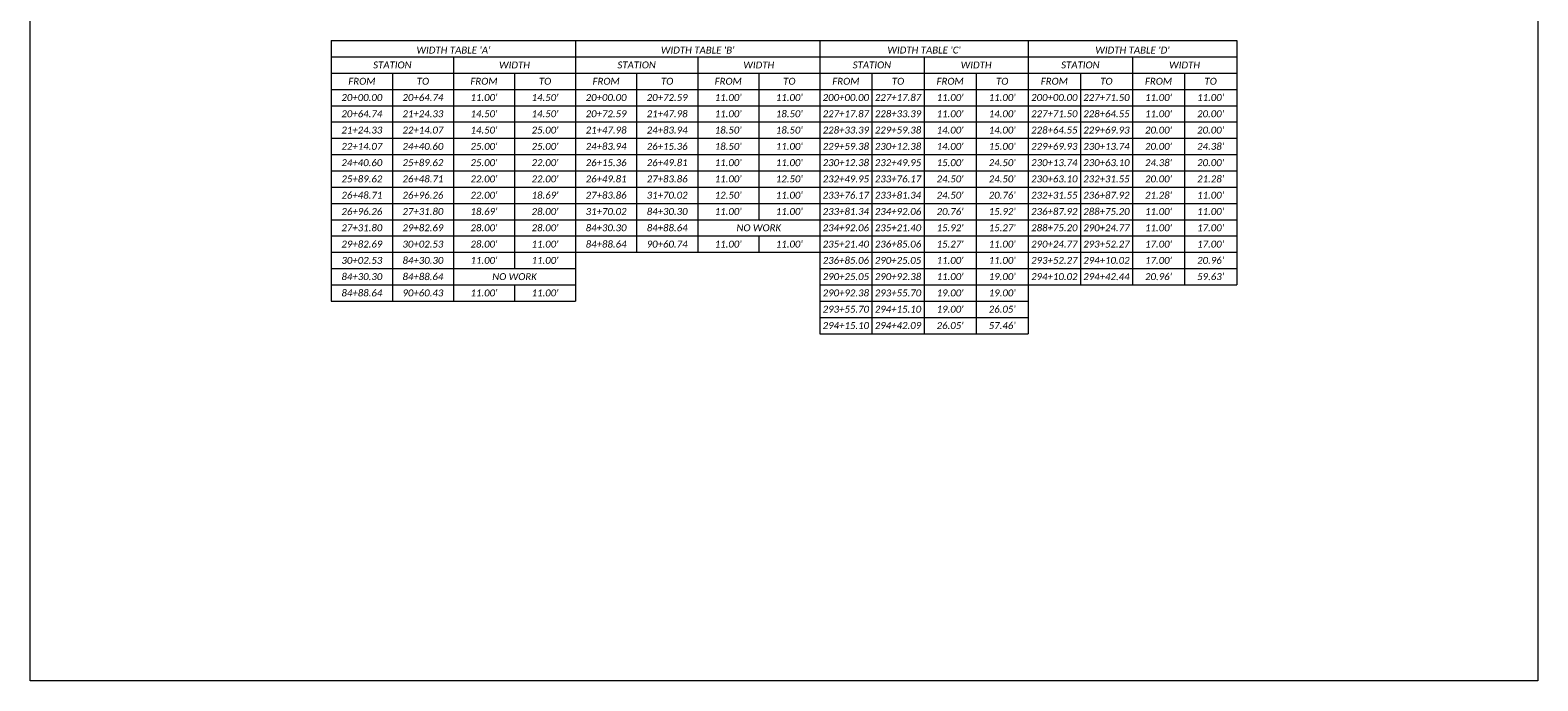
# Model space of a CAD drawing. Header units: feet. Extents: x 2288 to 3199, y 547 to 693.
# Tile 28 of 28: x 3077 to 3199, y 609 to 661. Entities that reach past the tile are written whole.
import ezdxf

# ---------------------------------------------------------------- set-up
doc = ezdxf.new("R2010")
doc.units = ezdxf.units.FT
doc.header["$LTSCALE"] = 4
doc.header["$MEASUREMENT"] = 0
doc.layers.add('0_Mview', color=7, linetype='Continuous', lineweight=15, plot=False)
for name, color, linetype, lineweight in [('SH_Data', 7, 'Continuous', 15), ('SH_Text', 7, 'Continuous', 35), ('TX_P_5', 7, 'Continuous', 35)]:
    doc.layers.add(name, color=color, linetype=linetype, lineweight=lineweight)
doc.styles.add('P_Slanted - Normal Fixed Spacing', font='calibrii.ttf', dxfattribs={"height": 0.14})

# ---------------------------------------------------------------- blocks, each defined once
blk = doc.blocks.new('*A1422')
at = {"layer": 'SH_Data', "linetype": 'Continuous', "ltscale": 0.131765}
for points in [[(0, 0), (0, -5.271)], [(0, 0), (18.315, 0)], [(4.941, 0), (4.941, -5.271)], [(9.882, 0), (9.882, -5.929)], [(14.099, 0), (14.099, -5.929)], [(18.315, 0), (18.315, -4.941)], [(0, -0.329), (18.315, -0.329)], [(2.471, -0.329), (2.471, -5.271)], [(7.412, -0.329), (7.412, -4.282)], [(11.991, -0.329), (11.991, -5.929)], [(16.207, -0.329), (16.207, -4.941)], [(0, -0.659), (18.315, -0.659)], [(1.235, -0.659), (1.235, -5.271)], [(3.706, -0.659), (3.706, -4.612)], [(6.176, -0.659), (6.176, -4.282)], [(8.647, -0.659), (8.647, -3.624)], [(10.936, -0.659), (10.936, -5.929)], [(13.045, -0.659), (13.045, -5.929)], [(15.153, -0.659), (15.153, -4.941)], [(17.261, -0.659), (17.261, -4.941)], [(0, -0.988), (18.315, -0.988)], [(0, -1.318), (18.315, -1.318)], [(0, -1.647), (18.315, -1.647)], [(0, -1.976), (18.315, -1.976)], [(0, -2.306), (18.315, -2.306)], [(0, -2.635), (18.315, -2.635)], [(0, -2.965), (18.315, -2.965)], [(0, -3.294), (18.315, -3.294)], [(0, -3.624), (18.315, -3.624)], [(0, -3.953), (18.315, -3.953)], [(8.647, -3.953), (8.647, -4.282)], [(0, -4.282), (18.315, -4.282)], [(0, -4.612), (4.941, -4.612)], [(9.882, -4.612), (18.315, -4.612)], [(0, -4.941), (4.941, -4.941)], [(3.706, -4.941), (3.706, -5.271)], [(9.882, -4.941), (18.315, -4.941)], [(0, -5.271), (4.941, -5.271)], [(9.882, -5.271), (14.099, -5.271)], [(9.882, -5.6), (14.099, -5.6)], [(9.882, -5.929), (14.099, -5.929)]]:
    blk.add_lwpolyline(points, dxfattribs=at)
at = {"layer": 'SH_Text', "char_height": 0.14, "style": 'P_Slanted - Normal Fixed Spacing'}
for s, insert, attachment_point in [("WIDTH TABLE 'A'", (2.471, -0.264), 8), ("WIDTH TABLE 'B'", (7.412, -0.264), 8), ("WIDTH TABLE 'C'", (11.991, -0.264), 8), ("WIDTH TABLE 'D'", (16.207, -0.264), 8), ('STATION', (1.235, -0.494), 5), ('WIDTH', (3.706, -0.494), 5), ('STATION', (6.176, -0.494), 5), ('WIDTH', (8.647, -0.494), 5), ('STATION', (10.936, -0.494), 5), ('WIDTH', (13.045, -0.494), 5), ('STATION', (15.153, -0.494), 5), ('WIDTH', (17.261, -0.494), 5), ('FROM', (0.618, -0.824), 5), ('TO', (1.853, -0.824), 5), ('FROM', (3.088, -0.824), 5), ('TO', (4.324, -0.824), 5), ('FROM', (5.559, -0.824), 5), ('TO', (6.794, -0.824), 5), ('FROM', (8.029, -0.824), 5), ('TO', (9.265, -0.824), 5), ('FROM', (10.409, -0.824), 5), ('TO', (11.464, -0.824), 5), ('FROM', (12.518, -0.824), 5), ('TO', (13.572, -0.824), 5), ('FROM', (14.626, -0.824), 5), ('TO', (15.68, -0.824), 5), ('FROM', (16.734, -0.824), 5), ('TO', (17.788, -0.824), 5), ('20+00.00', (0.618, -1.153), 5), ('20+64.74', (1.853, -1.153), 5), ("11.00'", (3.088, -1.153), 5), ("14.50'", (4.324, -1.153), 5), ('20+00.00', (5.559, -1.153), 5), ('20+72.59', (6.794, -1.153), 5), ("11.00'", (8.029, -1.153), 5), ("11.00'", (9.265, -1.153), 5), ('200+00.00', (10.409, -1.153), 5), ('227+17.87', (11.464, -1.153), 5), ("11.00'", (12.518, -1.153), 5), ("11.00'", (13.572, -1.153), 5), ('200+00.00', (14.626, -1.153), 5), ('227+71.50', (15.68, -1.153), 5), ("11.00'", (16.734, -1.153), 5), ("11.00'", (17.788, -1.153), 5), ('20+64.74', (0.618, -1.482), 5), ('21+24.33', (1.853, -1.482), 5), ("14.50'", (3.088, -1.482), 5), ("14.50'", (4.324, -1.482), 5), ('20+72.59', (5.559, -1.482), 5), ('21+47.98', (6.794, -1.482), 5), ("11.00'", (8.029, -1.482), 5), ("18.50'", (9.265, -1.482), 5), ('227+17.87', (10.409, -1.482), 5), ('228+33.39', (11.464, -1.482), 5), ("11.00'", (12.518, -1.482), 5), ("14.00'", (13.572, -1.482), 5), ('227+71.50', (14.626, -1.482), 5), ('228+64.55', (15.68, -1.482), 5), ("11.00'", (16.734, -1.482), 5), ("20.00'", (17.788, -1.482), 5), ('21+24.33', (0.618, -1.812), 5), ('22+14.07', (1.853, -1.812), 5), ("14.50'", (3.088, -1.812), 5), ("25.00'", (4.324, -1.812), 5), ('21+47.98', (5.559, -1.812), 5), ('24+83.94', (6.794, -1.812), 5), ("18.50'", (8.029, -1.812), 5), ("18.50'", (9.265, -1.812), 5), ('228+33.39', (10.409, -1.812), 5), ('229+59.38', (11.464, -1.812), 5), ("14.00'", (12.518, -1.812), 5), ("14.00'", (13.572, -1.812), 5), ('228+64.55', (14.626, -1.812), 5), ('229+69.93', (15.68, -1.812), 5), ("20.00'", (16.734, -1.812), 5), ("20.00'", (17.788, -1.812), 5), ('22+14.07', (0.618, -2.141), 5), ('24+40.60', (1.853, -2.141), 5), ("25.00'", (3.088, -2.141), 5), ("25.00'", (4.324, -2.141), 5), ('24+83.94', (5.559, -2.141), 5), ('26+15.36', (6.794, -2.141), 5), ("18.50'", (8.029, -2.141), 5), ("11.00'", (9.265, -2.141), 5), ('229+59.38', (10.409, -2.141), 5), ('230+12.38', (11.464, -2.141), 5), ("14.00'", (12.518, -2.141), 5), ("15.00'", (13.572, -2.141), 5), ('229+69.93', (14.626, -2.141), 5), ('230+13.74', (15.68, -2.141), 5), ("20.00'", (16.734, -2.141), 5), ("24.38'", (17.788, -2.141), 5), ('24+40.60', (0.618, -2.471), 5), ('25+89.62', (1.853, -2.471), 5), ("25.00'", (3.088, -2.471), 5), ("22.00'", (4.324, -2.471), 5), ('26+15.36', (5.559, -2.471), 5), ('26+49.81', (6.794, -2.471), 5), ("11.00'", (8.029, -2.471), 5), ("11.00'", (9.265, -2.471), 5), ('230+12.38', (10.409, -2.471), 5), ('232+49.95', (11.464, -2.471), 5), ("15.00'", (12.518, -2.471), 5), ("24.50'", (13.572, -2.471), 5), ('230+13.74', (14.626, -2.471), 5), ('230+63.10', (15.68, -2.471), 5), ("24.38'", (16.734, -2.471), 5), ("20.00'", (17.788, -2.471), 5), ('25+89.62', (0.618, -2.8), 5), ('26+48.71', (1.853, -2.8), 5), ("22.00'", (3.088, -2.8), 5), ("22.00'", (4.324, -2.8), 5), ('26+49.81', (5.559, -2.8), 5), ('27+83.86', (6.794, -2.8), 5), ("11.00'", (8.029, -2.8), 5), ("12.50'", (9.265, -2.8), 5), ('232+49.95', (10.409, -2.8), 5), ('233+76.17', (11.464, -2.8), 5), ("24.50'", (12.518, -2.8), 5), ("24.50'", (13.572, -2.8), 5), ('230+63.10', (14.626, -2.8), 5), ('232+31.55', (15.68, -2.8), 5), ("20.00'", (16.734, -2.8), 5), ("21.28'", (17.788, -2.8), 5), ('26+48.71', (0.618, -3.129), 5), ('26+96.26', (1.853, -3.129), 5), ("22.00'", (3.088, -3.129), 5), ("18.69'", (4.324, -3.129), 5), ('27+83.86', (5.559, -3.129), 5), ('31+70.02', (6.794, -3.129), 5), ("12.50'", (8.029, -3.129), 5), ("11.00'", (9.265, -3.129), 5), ('233+76.17', (10.409, -3.129), 5), ('233+81.34', (11.464, -3.129), 5), ("24.50'", (12.518, -3.129), 5), ("20.76'", (13.572, -3.129), 5), ('232+31.55', (14.626, -3.129), 5), ('236+87.92', (15.68, -3.129), 5), ("21.28'", (16.734, -3.129), 5), ("11.00'", (17.788, -3.129), 5), ('26+96.26', (0.618, -3.459), 5), ('27+31.80', (1.853, -3.459), 5), ("18.69'", (3.088, -3.459), 5), ("28.00'", (4.324, -3.459), 5), ('31+70.02', (5.559, -3.459), 5), ('84+30.30', (6.794, -3.459), 5), ("11.00'", (8.029, -3.459), 5), ("11.00'", (9.265, -3.459), 5), ('233+81.34', (10.409, -3.459), 5), ('234+92.06', (11.464, -3.459), 5), ("20.76'", (12.518, -3.459), 5), ("15.92'", (13.572, -3.459), 5), ('236+87.92', (14.626, -3.459), 5), ('288+75.20', (15.68, -3.459), 5), ("11.00'", (16.734, -3.459), 5), ("11.00'", (17.788, -3.459), 5), ('27+31.80', (0.618, -3.788), 5), ('29+82.69', (1.853, -3.788), 5), ("28.00'", (3.088, -3.788), 5), ("28.00'", (4.324, -3.788), 5), ('84+30.30', (5.559, -3.788), 5), ('84+88.64', (6.794, -3.788), 5), ('NO WORK', (8.647, -3.788), 5), ('234+92.06', (10.409, -3.788), 5), ('235+21.40', (11.464, -3.788), 5), ("15.92'", (12.518, -3.788), 5), ("15.27'", (13.572, -3.788), 5), ('288+75.20', (14.626, -3.788), 5), ('290+24.77', (15.68, -3.788), 5), ("11.00'", (16.734, -3.788), 5), ("17.00'", (17.788, -3.788), 5), ('29+82.69', (0.618, -4.118), 5), ('30+02.53', (1.853, -4.118), 5), ("28.00'", (3.088, -4.118), 5), ("11.00'", (4.324, -4.118), 5), ('84+88.64', (5.559, -4.118), 5), ('90+60.74', (6.794, -4.118), 5), ("11.00'", (8.029, -4.118), 5), ("11.00'", (9.265, -4.118), 5), ('235+21.40', (10.409, -4.118), 5), ('236+85.06', (11.464, -4.118), 5), ("15.27'", (12.518, -4.118), 5), ("11.00'", (13.572, -4.118), 5), ('290+24.77', (14.626, -4.118), 5), ('293+52.27', (15.68, -4.118), 5), ("17.00'", (16.734, -4.118), 5), ("17.00'", (17.788, -4.118), 5), ('30+02.53', (0.618, -4.447), 5), ('84+30.30', (1.853, -4.447), 5), ("11.00'", (3.088, -4.447), 5), ("11.00'", (4.324, -4.447), 5), ('236+85.06', (10.409, -4.447), 5), ('290+25.05', (11.464, -4.447), 5), ("11.00'", (12.518, -4.447), 5), ("11.00'", (13.572, -4.447), 5), ('293+52.27', (14.626, -4.447), 5), ('294+10.02', (15.68, -4.447), 5), ("17.00'", (16.734, -4.447), 5), ("20.96'", (17.788, -4.447), 5), ('84+30.30', (0.618, -4.776), 5), ('84+88.64', (1.853, -4.776), 5), ('NO WORK', (3.706, -4.776), 5), ('290+25.05', (10.409, -4.776), 5), ('290+92.38', (11.464, -4.776), 5), ("11.00'", (12.518, -4.776), 5), ("19.00'", (13.572, -4.776), 5), ('294+10.02', (14.626, -4.776), 5), ('294+42.44', (15.68, -4.776), 5), ("20.96'", (16.734, -4.776), 5), ("59.63'", (17.788, -4.776), 5), ('84+88.64', (0.618, -5.106), 5), ('90+60.43', (1.853, -5.106), 5), ("11.00'", (3.088, -5.106), 5), ("11.00'", (4.324, -5.106), 5), ('290+92.38', (10.409, -5.106), 5), ('293+55.70', (11.464, -5.106), 5), ("19.00'", (12.518, -5.106), 5), ("19.00'", (13.572, -5.106), 5), ('293+55.70', (10.409, -5.435), 5), ('294+15.10', (11.464, -5.435), 5), ("19.00'", (12.518, -5.435), 5), ("26.05'", (13.572, -5.435), 5), ('294+15.10', (10.409, -5.765), 5), ('294+42.09', (11.464, -5.765), 5), ("26.05'", (12.518, -5.765), 5), ("57.46'", (13.572, -5.765), 5)]:
    blk.add_mtext(s, dxfattribs=dict(at, insert=insert, attachment_point=attachment_point))

msp = doc.modelspace()

# ---------------------------------------------------------------- linework, layer by layer
at = {"layer": '0_Mview'}
msp.add_lwpolyline([(3077.409, 692.845), (3199.409, 692.845), (3199.409, 608.845), (3077.409, 608.845)], close=True, dxfattribs=at)

# ---------------------------------------------------------------- block references
at = {"layer": 'TX_P_5', "xscale": 4, "yscale": 4, "zscale": 4}
msp.add_blockref('*A1422', (3101.778, 660.648), dxfattribs=at)

doc.saveas('drawing.dxf')
